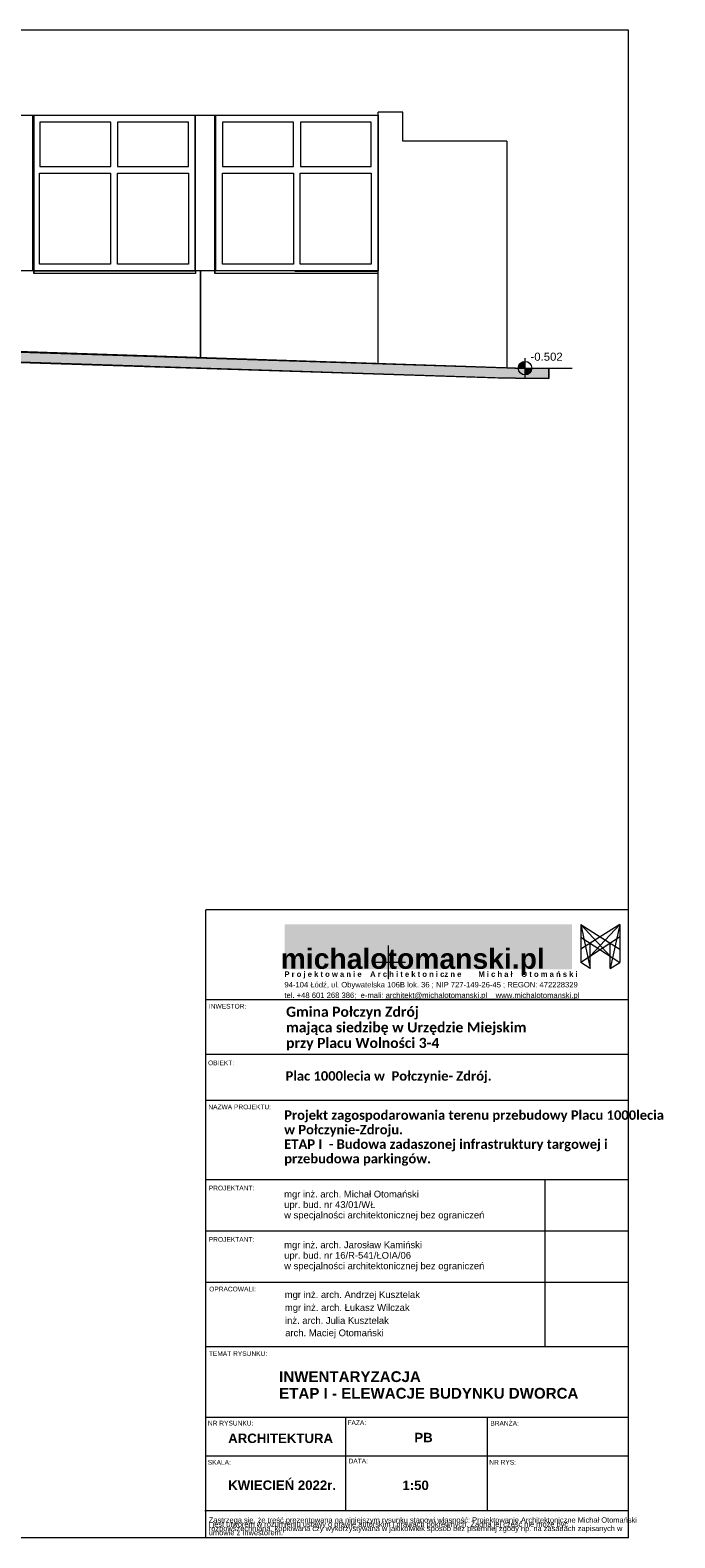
# Model space of a CAD drawing. Header units: millimetres. Extents: x -68772 to 137055, y -73300 to 19650.
# Tile 212 of 212: x 127505 to 137055, y -2696 to 19650. Entities that reach past the tile are written whole.
import ezdxf

# ---------------------------------------------------------------- set-up
doc = ezdxf.new("R2010")
doc.units = ezdxf.units.MM
doc.header["$MEASUREMENT"] = 0
for name, color, linetype, lineweight in [('2D Drafting - General_Nr_pióra__7', 7, 'Continuous', 5), ('Floors_Nr_pióra__7', 7, 'Continuous', 5), ('Interior Edges_Nr_pióra__7', 7, 'Continuous', 5), ('Nowe_0_Nr_pióra__1', 7, 'Continuous', 18), ('Nowe_0_Nr_pióra__166', 166, 'Continuous', 18), ('Nowe_0_Nr_pióra__7', 7, 'Continuous', 5), ('Nowe_HA_widok cienki_Nr_pióra__7', 7, 'Continuous', 5), ('Nowe_PROJEKT - FILTROWNIA RZUTY_Nr_pióra__7', 7, 'Continuous', 5), ('Nowe_PROJEKT_Nr_pióra__252', 250, 'Continuous', 18), ('Nowe_TABELKA_Nr_pióra__255', 255, 'Continuous', 18), ('Nowe_Walls_Nr_pióra__7', 7, 'Continuous', 5), ('PROJEKT - ETAP I_Nr_pióra__7', 7, 'Continuous', 5), ('PROJEKT - FILTROWNIA RZUTY_Nr_pióra__7', 7, 'Continuous', 5), ('siatka500_Nr_pióra__7', 7, 'Continuous', 5), ('Spot Elevations_Nr_pióra__7', 7, 'Continuous', 5), ('TABELKA_Nr_pióra__7', 7, 'Continuous', 5), ('Walls_Nr_pióra__7', 7, 'Continuous', 5)]:
    doc.layers.add(name, color=color, linetype=linetype, lineweight=lineweight)
doc.layers.add('Spot Elevations', color=7, linetype='Continuous')
doc.styles.add('GENERATED_STYLE_1', font='arial.ttf')
doc.styles.add('GENERATED_STYLE_4', font='arialbd.ttf')
doc.styles.add('GENERATED_STYLE_5', font='calibrib.ttf')

# ---------------------------------------------------------------- blocks, each defined once
blk = doc.blocks.new('Spot Elevations - Высотная отметка - Закрашенное значение-23738-F4')
at = {"layer": 'Spot Elevations_Nr_pióra__7', "linetype": 'Continuous', "lineweight": 5}
for points in [[(-11042, -947), (-11042, -847, 0.414214), (-11142, -947)], [(-11042, -947), (-11042, -1047, 0.414214), (-10942, -947)]]:
    blk.add_hatch(color=7, dxfattribs=at).paths.add_polyline_path(points)
at = {"layer": 'Spot Elevations_Nr_pióra__7', "color": 7, "linetype": 'Continuous', "lineweight": 5}
for p, q in [((-11042, -1097), (-11042, -797)), ((-11192, -947), (-10342, -947))]:
    blk.add_line(p, q, dxfattribs=at)
blk.add_circle((-11042, -947), 100, dxfattribs=at)

msp = doc.modelspace()

# ---------------------------------------------------------------- hatches: boundary and pattern name
at = {"layer": 'Nowe_0_Nr_pióra__1', "linetype": 'Continuous', "lineweight": 18}
msp.add_hatch(color=7, dxfattribs=at).paths.add_polyline_path([(112995.3, 15242.9), (118189.2, 15123.3), (119047.9, 15142.9), (134568.9, 14647.1), (135189.3, 14637.3), (135189.3, 14487.3), (134433.7, 14493.7), (119031.9, 14988.6), (118195.2, 14972.9), (112995.3, 15092.9)])
at = {"layer": 'Nowe_PROJEKT_Nr_pióra__252', "linetype": 'Continuous', "lineweight": 18}
msp.add_hatch(color=250, dxfattribs=at).paths.add_polyline_path([(135532.4, 5730.5), (131276.1, 5730.5), (131276.1, 6398.8), (135532.4, 6398.8)])

# ---------------------------------------------------------------- linework, layer by layer
at = {"layer": '2D Drafting - General_Nr_pióra__7', "color": 7, "linetype": 'Continuous', "lineweight": 5}
msp.add_line((136369.1, -2696.4), (136369.1, 6541.7), dxfattribs=at)
at = {"layer": 'Floors_Nr_pióra__7', "color": 7, "linetype": 'Continuous', "lineweight": 5}
for p, q in [((133026.7, 18022.5), (133026.7, 18172.5)), ((133027.3, 18007.1), (133026.7, 18022.5)), ((134696.4, 14642.9), (124509.7, 14978)), ((124509.7, 14828), (134696.4, 14492.9)), ((134457.3, 14492.9), (129130.8, 14668.1)), ((135189.3, 14637.3), (134696.4, 14642.9)), ((135189.3, 14487.3), (135189.3, 14637.3)), ((134696.4, 14492.9), (135189.3, 14487.3))]:
    msp.add_line(p, q, dxfattribs=at)
at = {"layer": 'Interior Edges_Nr_pióra__7', "color": 7, "linetype": 'Continuous', "lineweight": 5}
msp.add_line((134696.4, 14492.9), (134457.3, 14492.9), dxfattribs=at)
at = {"layer": 'Nowe_0_Nr_pióra__1', "color": 7, "linetype": 'Continuous', "lineweight": 18, "flags": 128}
msp.add_lwpolyline([(112995.3, 15242.9), (118189.2, 15123.3), (119047.9, 15142.9), (134568.9, 14647.1), (135189.3, 14637.3), (135189.3, 14487.3), (134433.7, 14493.7), (119031.9, 14988.6), (118195.2, 14972.9), (112995.3, 15092.9)], close=True, dxfattribs=at)
at = {"layer": 'Nowe_0_Nr_pióra__166', "color": 166, "linetype": 'Continuous', "lineweight": 18}
for p, q in [((135663.8, 6394.9), (135663.8, 5833.5)), ((135663.8, 6394.9), (136099.7, 5923.1)), ((135663.8, 6394.9), (135802.3, 5743.2)), ((135663.8, 6394.9), (135951, 6212.3)), ((136238.1, 6394.9), (135802.3, 5923.3)), ((136238.1, 6394.9), (135951, 6212.3)), ((136238.1, 6394.9), (136099.7, 5743.2)), ((136238.1, 6394.9), (136238.1, 5833.5)), ((135951, 6212.6), (135663.8, 6026.5)), ((136237.7, 6205.5), (135663.8, 5833.5)), ((135663.8, 6204.9), (136238.1, 5833.5)), ((135802.3, 5743.2), (135802.3, 6116.3)), ((135951, 6212.6), (136238.1, 6026.5)), ((136099.7, 5743.2), (136099.7, 6116.3)), ((135802.3, 5743.2), (135663.8, 5833.5)), ((136099.7, 5743.2), (136238.1, 5833.5))]:
    msp.add_line(p, q, dxfattribs=at)
at = {"layer": 'Nowe_0_Nr_pióra__7', "color": 7, "linetype": 'Continuous', "lineweight": 5}
for p, q in [((136369.1, 19650.5), (111911.9, 19650.5)), ((136369.1, -2696.4), (136369.1, 19650.5)), ((136369.1, 6610.5), (130106.8, 6610.5)), ((136369.1, 5277.2), (130106.8, 5277.2)), ((136369.1, 4467.7), (130106.8, 4467.7)), ((136369.1, 3785.1), (130106.8, 3785.1)), ((136369.1, 2610.5), (130106.8, 2610.5)), ((135131, 2610.5), (135131, 896.2)), ((136369.1, 1848.6), (130106.8, 1848.6)), ((135131, 1848.6), (135131, 134.3)), ((136369.1, 1086.7), (130106.8, 1086.7)), ((136369.1, 1086.7), (130106.8, 1086.7)), ((136369.1, 1086.7), (130106.8, 1086.7)), ((136369.1, 134.3), (130106.8, 134.3)), ((136369.1, -913.3), (130106.8, -913.3)), ((132178.6, -913.3), (132178.6, -2295.8)), ((134273.9, -913.3), (134273.9, -2295.8)), ((136369.1, -1484.8), (130106.8, -1484.8)), ((136369.1, -2696.4), (111911.9, -2696.4))]:
    msp.add_line(p, q, dxfattribs=at)
at = {"layer": 'Nowe_HA_widok cienki_Nr_pióra__7', "color": 7, "linetype": 'Continuous', "lineweight": 5}
for p, q in [((130106.8, -2696.4), (130106.8, 6610.5)), ((136369.1, -2295.8), (130094.3, -2295.8))]:
    msp.add_line(p, q, dxfattribs=at)
at = {"layer": 'Nowe_Walls_Nr_pióra__7', "color": 7, "linetype": 'Continuous', "lineweight": 5}
for p, q in [((127546.6, 18390), (129951.6, 18390)), ((127546.6, 16081.8), (127546.6, 18390)), ((129951.6, 18390), (129951.6, 16081.8)), ((130253.9, 18390), (132658.9, 18390)), ((130253.9, 16081.8), (130253.9, 18390)), ((132658.9, 18390), (132658.9, 16081.8)), ((128697.7, 18286.4), (127646.2, 18286.4)), ((127646.2, 18286.4), (127646.2, 17630.5)), ((128697.7, 17630.5), (128697.7, 18286.4)), ((129851.5, 18286.4), (128800.1, 18286.4)), ((128800.1, 18286.4), (128800.1, 17630.5)), ((129851.5, 17630.5), (129851.5, 18286.4)), ((131405, 18286.4), (130353.5, 18286.4)), ((130353.5, 18286.4), (130353.5, 17630.5)), ((131405, 17630.5), (131405, 18286.4)), ((132558.9, 18286.4), (131507.4, 18286.4)), ((131507.4, 18286.4), (131507.4, 17630.5)), ((132558.9, 17630.5), (132558.9, 18286.4)), ((127644.9, 17532.3), (128697.1, 17532.3)), ((127644.9, 16180.5), (127644.9, 17532.3)), ((127646.2, 17630.5), (128697.7, 17630.5)), ((128697.1, 17532.3), (128697.1, 16180.5)), ((128798.8, 17532.3), (129851, 17532.3)), ((128798.8, 16180.5), (128798.8, 17532.3)), ((128800.1, 17630.5), (129851.5, 17630.5)), ((129851, 17532.3), (129851, 16180.5)), ((130352.2, 17532.3), (131404.4, 17532.3)), ((130352.2, 16180.5), (130352.2, 17532.3)), ((130353.5, 17630.5), (131405, 17630.5)), ((131404.4, 17532.3), (131404.4, 16180.5)), ((131506.1, 17532.3), (132558.3, 17532.3)), ((131506.1, 16180.5), (131506.1, 17532.3)), ((131507.4, 17630.5), (132558.9, 17630.5)), ((132558.3, 17532.3), (132558.3, 16180.5)), ((128697.1, 16180.5), (127644.9, 16180.5)), ((129851, 16180.5), (128798.8, 16180.5)), ((131404.4, 16180.5), (130352.2, 16180.5)), ((132558.3, 16180.5), (131506.1, 16180.5)), ((129951.6, 16081.8), (127546.6, 16081.8)), ((132658.9, 16081.8), (130253.9, 16081.8))]:
    msp.add_line(p, q, dxfattribs=at)
at = {"layer": 'siatka500_Nr_pióra__7', "color": 7, "linetype": 'Continuous', "lineweight": 5}
for points in [[(132815.5, 5585), (132815.5, 6085)], [(132565.5, 5835), (133065.5, 5835)]]:
    msp.add_lwpolyline(points, dxfattribs=at)
at = {"layer": 'Spot Elevations_Nr_pióra__7', "color": 7, "linetype": 'Continuous', "lineweight": 5}
msp.add_line((134837.1, 14641.3), (134837, 14641.3), dxfattribs=at)
at = {"layer": 'Walls_Nr_pióra__7', "color": 7, "linetype": 'Continuous', "lineweight": 5}
for p, q in [((124500.7, 18390), (132658.9, 18390)), ((127558.2, 18390), (127558.2, 16082.9)), ((129951.6, 16082.9), (129951.6, 18390)), ((130241.6, 18390), (130241.6, 16082.9)), ((130242.8, 16082.9), (130242.8, 18390)), ((133027.3, 18436.2), (132658.9, 18436.2)), ((132658.9, 14709.9), (132658.9, 18436.2)), ((133027.3, 18172.5), (133027.3, 18436.2)), ((134568.9, 18007.1), (133027.3, 18007.1)), ((134568.9, 18007.1), (134568.9, 14647.1)), ((127558.2, 16082.9), (127268.2, 16082.9)), ((127557.7, 16043.2), (127557.7, 16082.9)), ((129953.4, 16043.2), (127557.7, 16043.2)), ((127557.9, 16082.9), (127557.9, 16082.3)), ((127557.9, 16082.3), (129963.2, 16082.3)), ((127557.9, 16082.3), (127557.9, 16043.2)), ((130241.6, 16082.9), (129951.6, 16082.9)), ((129953.4, 16082.3), (129953.4, 16043.2)), ((129963.2, 16082.9), (129963.2, 16082.3)), ((130027.8, 14796.5), (130027.8, 16082.9)), ((130027.8, 16082.9), (130027.8, 14796.5)), ((130241.6, 16043.2), (130241.6, 16082.9)), ((130241.6, 16082.9), (130243.5, 16082.9)), ((132658.9, 16043.2), (130241.6, 16043.2)), ((130241.9, 16082.9), (130241.9, 16043.2)), ((131425.1, 16078.5), (132648.5, 16078.5)), ((132648.5, 16082.9), (132658.9, 16082.9)), ((132648.5, 16078.5), (132648.5, 16082.9)), ((129173.3, 14668.1), (127048.2, 14738.2))]:
    msp.add_line(p, q, dxfattribs=at)

# ---------------------------------------------------------------- block references
at = {"layer": 'Spot Elevations', "color": 7, "linetype": 'Continuous', "lineweight": 5, "zscale": 1000}
msp.add_blockref('Spot Elevations - Высотная отметка - Закрашенное значение-23738-F4', (145878.8, 15587.9), dxfattribs=at)

# ---------------------------------------------------------------- texts
at = {"layer": 'Nowe_PROJEKT - FILTROWNIA RZUTY_Nr_pióra__7', "color": 7, "linetype": 'Continuous', "lineweight": 5, "insert": (131193.5, -431.7), "char_height": 160, "attachment_point": 4, "line_spacing_factor": 0.9248, "style": 'GENERATED_STYLE_4'}
msp.add_mtext('\\A1;INWENTARYZACJA \\PETAP I - ELEWACJE BUDYNKU DWORCA', dxfattribs=at)
at = {"layer": 'Nowe_PROJEKT - FILTROWNIA RZUTY_Nr_pióra__7', "color": 7, "linetype": 'Continuous', "lineweight": 5, "char_height": 140, "attachment_point": 4, "style": 'GENERATED_STYLE_4'}
for s, insert in [('\\A1;ARCHITEKTURA', (130438.4, -1222.3)), ('\\A1;PB', (133196.5, -1209.7)), ('\\A1;KWIECIEŃ 2022r.', (130438.4, -1916.6)), ('\\A1;1:50', (133019.1, -1918.6))]:
    msp.add_mtext(s, dxfattribs=dict(at, insert=insert))
at = {"layer": 'Nowe_PROJEKT - FILTROWNIA RZUTY_Nr_pióra__7', "color": 7, "linetype": 'Continuous', "lineweight": 5, "insert": (130151.4, -2525.9), "char_height": 79, "width": 6227.55, "attachment_point": 4, "line_spacing_factor": 0.473631, "style": 'GENERATED_STYLE_1'}
msp.add_mtext('\\A1;Zastrzega się, że treść prezentowana na niniejszym rysunku stanowi własność: Projektowanie Architektoniczne Michał Otomański \\Pi jest utworem w rozumieniu ustawy o prawie autorskim i prawach pokrewnych. Żadna jej część nie może być rozpowszechniana, kopiowana czy wykorzystywana w jakikolwiek sposób bez pisemnej zgody np. na zasadach zapisanych w umowie z Inwestorem.', dxfattribs=at)
at = {"layer": 'Nowe_TABELKA_Nr_pióra__255', "color": 255, "linetype": 'Continuous', "lineweight": 18, "insert": (133172.4, 5842.3), "char_height": 300, "attachment_point": 5, "style": 'GENERATED_STYLE_4'}
msp.add_mtext('\\A1;\\pt12643.2;michalotomanski.pl', dxfattribs=at)
at = {"layer": 'PROJEKT - ETAP I_Nr_pióra__7', "color": 7, "linetype": 'Continuous', "lineweight": 5, "char_height": 70, "attachment_point": 4, "style": 'GENERATED_STYLE_1'}
for s, insert in [('\\A1;INWESTOR:', (130152.6, 5182.5)), ('\\A1;OBIEKT:', (130140.2, 4342.9)), ('\\A1;NAZWA PROJEKTU:', (130144.2, 3690.1)), ('\\A1;PROJEKTANT:', (130151.2, 2487.9)), ('\\A1;PROJEKTANT:', (130151.2, 1726)), ('\\A1;OPRACOWALI:', (130157.1, 990.8)), ('\\A1;TEMAT RYSUNKU:', (130152.7, 34.4)), ('\\A1;NR RYSUNKU:', (130138.2, -997)), ('\\A1;FAZA:', (132205.1, -989.8)), ('\\A1;BRANŻA:', (134321.5, -998.3)), ('\\A1;SKALA:', (130135.9, -1577.6)), ('\\A1;DATA:', (132221.4, -1557.9)), ('\\A1;NR RYS:', (134305.9, -1576.9))]:
    msp.add_mtext(s, dxfattribs=dict(at, insert=insert))
at = {"layer": 'PROJEKT - FILTROWNIA RZUTY_Nr_pióra__7', "color": 7, "linetype": 'Continuous', "lineweight": 5, "char_height": 100, "attachment_point": 4, "style": 'GENERATED_STYLE_1'}
for s, insert, line_spacing_factor in [('\\A1;mgr inż. arch. Michał Otomański \\Pupr. bud. nr 43/01/WŁ \\Pw specjalności architektonicznej bez ograniczeń', (131267.9, 2228.2), 0.930849), ('\\A1;mgr inż. arch. Jarosław Kamiński \\Pupr. bud. nr 16/R-541/ŁOIA/06\\Pw specjalności architektonicznej bez ograniczeń', (131267.9, 1475.8), 0.933892)]:
    msp.add_mtext(s, dxfattribs=dict(at, insert=insert, line_spacing_factor=line_spacing_factor))
for s, insert in [('\\A1;mgr inż. arch. Andrzej Kusztelak', (131276.1, 894)), ('\\A1;mgr inż. arch. Łukasz Wilczak', (131278.7, 702.3)), ('\\A1;inż. arch. Julia Kusztelak', (131280.5, 524.7)), ('\\A1;arch. Maciej Otomański ', (131282.9, 327.1))]:
    msp.add_mtext(s, dxfattribs=dict(at, insert=insert))
at = {"layer": 'Spot Elevations_Nr_pióra__7', "color": 7, "linetype": 'Continuous', "lineweight": 5, "insert": (134917.9, 14870.6), "char_height": 120, "attachment_point": 1, "style": 'GENERATED_STYLE_1'}
msp.add_mtext('\\A1;-0.502', dxfattribs=at)
at = {"layer": 'TABELKA_Nr_pióra__7', "color": 7, "linetype": 'Continuous', "lineweight": 5, "attachment_point": 4}
for s, insert, char_height, line_spacing_factor, style in [('\\A1;\\pt6665.48; P r o j e k t o w a n i e    A r c h i t e k t o n i cz n e        M i c h a ł    O t o m a ń s k i\\P\\P\\pt7281.35;{\\fArial|b0|i0|c238|p38; 94-104 Łódź, ul. Obywatelska 106B lok. 36 ; NIP 727-149-26-45 ; REGON: 472228329\\P\\P tel. +48 601 268 386;  e-mali: \\L\\C5;architekt@michalotomanski.pl    www.michalotomanski.pl}', (131239.6, 5490.2), 81, 0.579414, 'GENERATED_STYLE_4'), ('\\A1;Gmina Połczyn Zdrój\\Pmająca siedzibę w Urzędzie Miejskim \\Pprzy Placu Wolności 3-4', (131296.1, 4851.9), 150, 0.923965, 'GENERATED_STYLE_5')]:
    msp.add_mtext(s, dxfattribs=dict(at, insert=insert, char_height=char_height, line_spacing_factor=line_spacing_factor, style=style))
at = {"layer": 'TABELKA_Nr_pióra__7', "color": 7, "linetype": 'Continuous', "lineweight": 5, "insert": (131287.8, 4131.8), "char_height": 140, "attachment_point": 4, "style": 'GENERATED_STYLE_5'}
msp.add_mtext('\\A1;Plac 1000lecia w  Połczynie- Zdrój.', dxfattribs=at)
at = {"layer": 'TABELKA_Nr_pióra__7', "color": 7, "linetype": 'Continuous', "lineweight": 5, "insert": (131268, 3228.7), "char_height": 140, "width": 5814.55, "attachment_point": 4, "line_spacing_factor": 0.921659, "style": 'GENERATED_STYLE_5'}
msp.add_mtext('\\A1;Projekt zagospodarowania terenu przebudowy Placu 1000lecia w Połczynie-Zdroju.\\PETAP I  - Budowa zadaszonej infrastruktury targowej i przebudowa parkingów.', dxfattribs=at)

doc.saveas('drawing.dxf')
